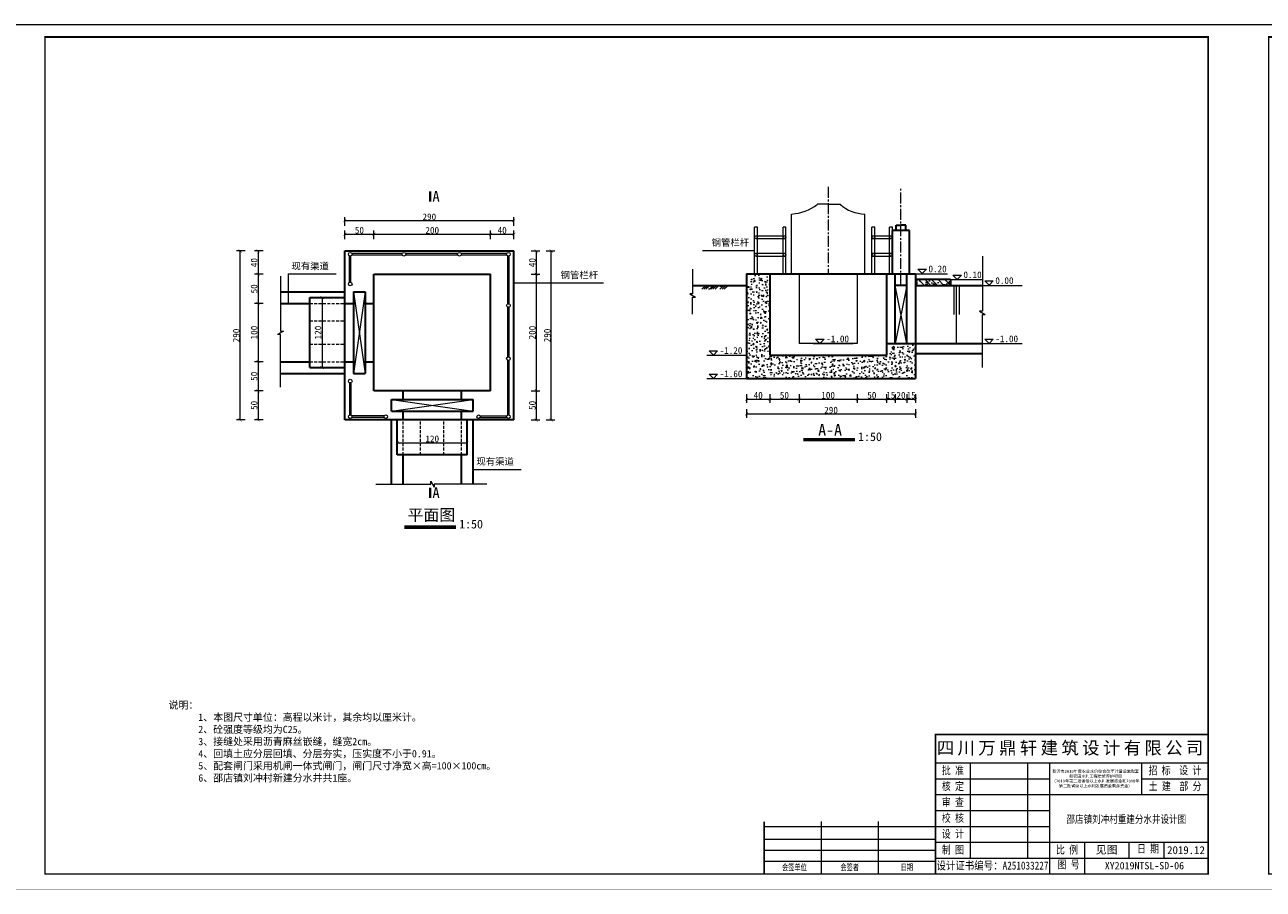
# Model space of a CAD drawing. Extents: x 36231 to 595326, y 3059 to 3871788.
# Tile 97 of 143: x 586271 to 586696, y 3866156 to 3866452. Entities that reach past the tile are written whole.
import ezdxf

# ---------------------------------------------------------------- set-up
doc = ezdxf.new("R2010")
doc.units = 0
doc.header["$PDMODE"] = 32
doc.header["$PDSIZE"] = 0.2
doc.linetypes.add('CENTER2', pattern=[1.125, 0.75, -0.125, 0.125, -0.125])
doc.linetypes.add('HIDDEN', pattern=[0.375, 0.25, -0.125])
doc.layers.get('0').update_dxf_attribs({"linetype": 'CONTINUOUS'})
doc.layers.get('Defpoints').update_dxf_attribs({"linetype": 'CONTINUOUS'})
for name, color, linetype, lineweight in [('0.09标注线', 3, 'CONTINUOUS', 9), ('0.13填充', 8, 'CONTINUOUS', 9), ('0.13文字', 3, 'CONTINUOUS', 13), ('0.15红线', 1, 'CONTINUOUS', 15), ('000粗线', 7, 'CONTINUOUS', 40), ('图框１', 5, 'CONTINUOUS', 60), ('文字', 7, 'CONTINUOUS', 15), ('文字层', 7, 'CONTINUOUS', 15), ('细实线', 3, 'CONTINUOUS', 20), ('细线', 7, 'CONTINUOUS', 15), ('虚线', 251, 'HIDDEN', 15), ('配筋1', 1, 'CONTINUOUS', 50)]:
    doc.layers.add(name, color=color, linetype=linetype, lineweight=lineweight)
doc.styles.add('-仿宋_GB2312', font='仿宋_GB2312_0.ttf')
doc.styles.add('LYJFS', font='times.ttf', dxfattribs={"width": 0.7})
doc.styles.add('图框', font='仿宋_GB2312_0.ttf', dxfattribs={"width": 0.8})
doc.dimstyles.new('zzzz STANDARD', dxfattribs={"dimtxt": 2.3, "dimasz": 1, "dimexe": 1.25, "dimexo": 1.5, "dimgap": 0.2, "dimtad": 1, "dimdec": 0, "dimlfac": 10, "dimzin": 0, "dimdsep": 46, "dimtxsty": '-仿宋_GB2312', "dimblk": 'ARCHTICK', "dimcen": 0.09, "dimadec": 0, "dimazin": 0, "dimtfac": 1, "dimtdec": 0, "dimtix": 1, "dimtmove": 2, "dimatfit": 3, "dimfxl": 1.7, "dimfxlon": 1, "dimtolj": 1, "dimtzin": 0, "dimlwd": 9, "dimlwe": 9, "dimarcsym": 0})

# ---------------------------------------------------------------- blocks, each defined once
blk = doc.blocks.new('_ARCHTICK')
at = {"color": 0, "linetype": 'ByBlock', "const_width": 0.15}
blk.add_lwpolyline([(-0.5, -0.5), (0.5, 0.5)], dxfattribs=at)
blk = doc.blocks.new('*D747')
at = {"layer": '0.09标注线', "color": 0, "lineweight": 9}
for p, q in [((586352.99, 3866374.59), (586350.04, 3866374.59)), ((586351.29, 3866374.59), (586351.29, 3866366.59)), ((586352.99, 3866366.59), (586350.04, 3866366.59))]:
    blk.add_line(p, q, dxfattribs=at)
at = {"layer": 'Defpoints', "color": 0, "lineweight": 13}
for p in [(586381.08, 3866374.59), (586351.29, 3866366.59), (586391.08, 3866366.59)]:
    blk.add_point(p, dxfattribs=at)
at = {"layer": '0.09标注线', "color": 0, "lineweight": 9}
for p, rotation in [((586351.29, 3866374.59), 90), ((586351.29, 3866366.59), 270)]:
    blk.add_blockref('_ARCHTICK', p, dxfattribs=dict(at, rotation=rotation))
at = {"layer": '0.09标注线', "color": 0, "lineweight": 13, "insert": (586349.94, 3866370.59), "char_height": 2.3, "attachment_point": 5, "rotation": 90, "style": '-仿宋_GB2312'}
blk.add_mtext('\\A1;40', dxfattribs=at)
blk = doc.blocks.new('*D748')
at = {"layer": '0.09标注线', "color": 0, "lineweight": 9}
for p, q in [((586352.99, 3866366.59), (586350.04, 3866366.59)), ((586351.29, 3866366.59), (586351.29, 3866356.59)), ((586352.99, 3866356.59), (586350.04, 3866356.59))]:
    blk.add_line(p, q, dxfattribs=at)
at = {"layer": 'Defpoints', "color": 0, "lineweight": 13}
for p in [(586391.08, 3866366.59), (586351.29, 3866356.59), (586391.08, 3866356.59)]:
    blk.add_point(p, dxfattribs=at)
at = {"layer": '0.09标注线', "color": 0, "lineweight": 9}
for p, rotation in [((586351.29, 3866366.59), 90), ((586351.29, 3866356.59), 270)]:
    blk.add_blockref('_ARCHTICK', p, dxfattribs=dict(at, rotation=rotation))
at = {"layer": '0.09标注线', "color": 0, "lineweight": 13, "insert": (586349.94, 3866361.59), "char_height": 2.3, "attachment_point": 5, "rotation": 90, "style": '-仿宋_GB2312'}
blk.add_mtext('\\A1;50', dxfattribs=at)
blk = doc.blocks.new('*D749')
at = {"layer": '0.09标注线', "color": 0, "lineweight": 9}
for p, q in [((586352.99, 3866356.59), (586350.04, 3866356.59)), ((586351.29, 3866356.59), (586351.29, 3866336.59)), ((586352.99, 3866336.59), (586350.04, 3866336.59))]:
    blk.add_line(p, q, dxfattribs=at)
at = {"layer": 'Defpoints', "color": 0, "lineweight": 13}
for p in [(586391.08, 3866356.59), (586351.29, 3866336.59), (586391.08, 3866336.59)]:
    blk.add_point(p, dxfattribs=at)
at = {"layer": '0.09标注线', "color": 0, "lineweight": 9}
for p, rotation in [((586351.29, 3866356.59), 90), ((586351.29, 3866336.59), 270)]:
    blk.add_blockref('_ARCHTICK', p, dxfattribs=dict(at, rotation=rotation))
at = {"layer": '0.09标注线', "color": 0, "lineweight": 13, "insert": (586349.94, 3866346.59), "char_height": 2.3, "attachment_point": 5, "rotation": 90, "style": '-仿宋_GB2312'}
blk.add_mtext('\\A1;100', dxfattribs=at)
blk = doc.blocks.new('*D750')
at = {"layer": '0.09标注线', "color": 0, "lineweight": 9}
for p, q in [((586352.99, 3866336.59), (586350.04, 3866336.59)), ((586351.29, 3866336.59), (586351.29, 3866326.59)), ((586352.99, 3866326.59), (586350.04, 3866326.59))]:
    blk.add_line(p, q, dxfattribs=at)
at = {"layer": 'Defpoints', "color": 0, "lineweight": 13}
for p in [(586391.08, 3866336.59), (586351.29, 3866326.59), (586391.08, 3866326.59)]:
    blk.add_point(p, dxfattribs=at)
at = {"layer": '0.09标注线', "color": 0, "lineweight": 9}
for p, rotation in [((586351.29, 3866336.59), 90), ((586351.29, 3866326.59), 270)]:
    blk.add_blockref('_ARCHTICK', p, dxfattribs=dict(at, rotation=rotation))
at = {"layer": '0.09标注线', "color": 0, "lineweight": 13, "insert": (586349.94, 3866331.59), "char_height": 2.3, "attachment_point": 5, "rotation": 90, "style": '-仿宋_GB2312'}
blk.add_mtext('\\A1;50', dxfattribs=at)
blk = doc.blocks.new('*D751')
at = {"layer": '0.09标注线', "color": 0, "lineweight": 9}
for p, q in [((586352.99, 3866326.59), (586350.04, 3866326.59)), ((586351.29, 3866326.59), (586351.29, 3866316.59)), ((586352.99, 3866316.59), (586350.04, 3866316.59))]:
    blk.add_line(p, q, dxfattribs=at)
at = {"layer": 'Defpoints', "color": 0, "lineweight": 13}
for p in [(586391.08, 3866326.59), (586351.29, 3866316.59), (586381.08, 3866316.59)]:
    blk.add_point(p, dxfattribs=at)
at = {"layer": '0.09标注线', "color": 0, "lineweight": 9}
for p, rotation in [((586351.29, 3866326.59), 90), ((586351.29, 3866316.59), 270)]:
    blk.add_blockref('_ARCHTICK', p, dxfattribs=dict(at, rotation=rotation))
at = {"layer": '0.09标注线', "color": 0, "lineweight": 13, "insert": (586349.94, 3866321.59), "char_height": 2.3, "attachment_point": 5, "rotation": 90, "style": '-仿宋_GB2312'}
blk.add_mtext('\\A1;50', dxfattribs=at)
blk = doc.blocks.new('*D753')
at = {"layer": '0.09标注线', "color": 0, "lineweight": 9}
for p, q in [((586371.54, 3866358.59), (586374.49, 3866358.59)), ((586373.24, 3866358.59), (586373.24, 3866334.59)), ((586371.54, 3866334.59), (586374.49, 3866334.59))]:
    blk.add_line(p, q, dxfattribs=at)
at = {"layer": 'Defpoints', "color": 0, "lineweight": 13}
for p in [(586369.08, 3866358.59), (586369.08, 3866334.59), (586373.24, 3866334.59)]:
    blk.add_point(p, dxfattribs=at)
at = {"layer": '0.09标注线', "color": 0, "lineweight": 9}
for p, rotation in [((586373.24, 3866358.59), 90), ((586373.24, 3866334.59), 270)]:
    blk.add_blockref('_ARCHTICK', p, dxfattribs=dict(at, rotation=rotation))
at = {"layer": '0.09标注线', "color": 0, "lineweight": 13, "insert": (586371.89, 3866346.59), "char_height": 2.3, "attachment_point": 5, "rotation": 90, "style": '-仿宋_GB2312'}
blk.add_mtext('\\A1;120', dxfattribs=at)
blk = doc.blocks.new('*D754')
at = {"layer": '0.09标注线', "color": 0, "lineweight": 9}
for p, q in [((586399.08, 3866307.05), (586399.08, 3866310)), ((586423.08, 3866307.05), (586423.08, 3866310)), ((586399.08, 3866308.75), (586423.08, 3866308.75))]:
    blk.add_line(p, q, dxfattribs=at)
at = {"layer": 'Defpoints', "color": 0, "lineweight": 13}
for p in [(586423.08, 3866308.75), (586399.08, 3866304.59), (586423.08, 3866304.59)]:
    blk.add_point(p, dxfattribs=at)
at = {"layer": '0.09标注线', "color": 0, "lineweight": 9, "rotation": 180}
blk.add_blockref('_ARCHTICK', (586399.08, 3866308.75), dxfattribs=at)
at = {"layer": '0.09标注线', "color": 0, "lineweight": 9}
blk.add_blockref('_ARCHTICK', (586423.08, 3866308.75), dxfattribs=at)
at = {"layer": '0.09标注线', "color": 0, "lineweight": 13, "insert": (586411.08, 3866310.1), "char_height": 2.3, "attachment_point": 5, "style": '-仿宋_GB2312'}
blk.add_mtext('\\A1;120', dxfattribs=at)
blk = doc.blocks.new('*D758')
at = {"layer": '0.09标注线', "color": 0, "lineweight": 9}
for p, q in [((586381.08, 3866383.25), (586381.08, 3866386.2)), ((586439.08, 3866383.25), (586439.08, 3866386.2)), ((586439.08, 3866384.95), (586381.08, 3866384.95))]:
    blk.add_line(p, q, dxfattribs=at)
at = {"layer": 'Defpoints', "color": 0, "lineweight": 13}
for p in [(586381.08, 3866384.95), (586381.08, 3866374.59), (586439.08, 3866374.59)]:
    blk.add_point(p, dxfattribs=at)
at = {"layer": '0.09标注线', "color": 0, "lineweight": 9, "rotation": 180}
blk.add_blockref('_ARCHTICK', (586381.08, 3866384.95), dxfattribs=at)
at = {"layer": '0.09标注线', "color": 0, "lineweight": 9}
blk.add_blockref('_ARCHTICK', (586439.08, 3866384.95), dxfattribs=at)
at = {"layer": '0.09标注线', "color": 0, "lineweight": 13, "insert": (586410.08, 3866386.3), "char_height": 2.3, "attachment_point": 5, "style": '-仿宋_GB2312'}
blk.add_mtext('\\A1;290', dxfattribs=at)
blk = doc.blocks.new('*D766')
at = {"layer": '0.09标注线', "color": 0, "lineweight": 9}
for p, q in [((586518.96, 3866320.32), (586518.96, 3866317.37)), ((586576.96, 3866318.62), (586518.96, 3866318.62)), ((586576.96, 3866320.32), (586576.96, 3866317.37))]:
    blk.add_line(p, q, dxfattribs=at)
at = {"layer": 'Defpoints', "color": 0, "lineweight": 13}
for p in [(586518.96, 3866330.79), (586576.96, 3866330.79), (586518.96, 3866318.62)]:
    blk.add_point(p, dxfattribs=at)
at = {"layer": '0.09标注线', "color": 0, "lineweight": 9, "rotation": 180}
blk.add_blockref('_ARCHTICK', (586518.96, 3866318.62), dxfattribs=at)
at = {"layer": '0.09标注线', "color": 0, "lineweight": 9}
blk.add_blockref('_ARCHTICK', (586576.96, 3866318.62), dxfattribs=at)
at = {"layer": '0.09标注线', "color": 0, "lineweight": 13, "insert": (586547.96, 3866319.97), "char_height": 2.3, "attachment_point": 5, "style": '-仿宋_GB2312'}
blk.add_mtext('\\A1;290', dxfattribs=at)
blk = doc.blocks.new('eesz')
at = {"layer": '图框１', "color": 7, "const_width": 0.467}
blk.add_lwpolyline([(25244.5, -497.6), (25244.5, -1980.6), (27344.5, -1980.6), (27344.5, -497.6)], close=True, dxfattribs=at)
blk.add_lwpolyline([(25244.5, -497.6), (25244.5, -1980.6), (27344.5, -1980.6), (27344.5, -497.6)], close=True, dxfattribs=at)
at = {"layer": '图框１', "color": 5, "const_width": 0.467}
blk.add_lwpolyline([(25244.5, -497.6), (25244.5, -1980.6), (27344.5, -1980.6), (27344.5, -497.6)], close=True, dxfattribs=at)
at = {"layer": '图框１', "color": 7}
blk.add_lwpolyline([(25322.3, -518.3, 3.11, 3.11, 0), (27318.5, -518.3, 2.59, 2.59, 0), (27318.5, -1954.6, 2.59, 2.59, 0), (25322.3, -1954.6, 2.59, 2.59, 0)], format="xyseb", close=True, dxfattribs=at)
blk.add_lwpolyline([(25322.3, -518.3, 3.11, 3.11, 0), (27318.5, -518.3, 2.59, 2.59, 0), (27318.5, -1954.6, 2.59, 2.59, 0), (25322.3, -1954.6, 2.59, 2.59, 0)], format="xyseb", close=True, dxfattribs=at)
at = {"layer": '图框１', "color": 5}
blk.add_lwpolyline([(25322.3, -518.3, 3.11, 3.11, 0), (27318.5, -518.3, 2.59, 2.59, 0), (27318.5, -1954.6, 2.59, 2.59, 0), (25322.3, -1954.6, 2.59, 2.59, 0)], format="xyseb", close=True, dxfattribs=at)
at = {"layer": '细线', "color": 7}
for p, q in [((26850.3, -1715.1), (27318.5, -1715.1)), ((26850.3, -1764.1), (27318.5, -1764.1)), ((26910.2, -1764.1), (26910.2, -1927.4)), ((27008.2, -1764.1), (27008.2, -1927.4)), ((27046.3, -1764.1), (27046.3, -1954.6)), ((27204.2, -1764.1), (27204.2, -1818.5)), ((26850.3, -1791.3), (27046.3, -1791.3)), ((27204.2, -1791.3), (27318.5, -1791.3)), ((26850.3, -1818.5), (27318.5, -1818.5)), ((26850.3, -1845.7), (27046.3, -1845.7)), ((26654.3, -1864.8), (26654.3, -1954.6)), ((26752.3, -1864.8), (26752.3, -1954.6)), ((26556.3, -1873), (26850.3, -1873)), ((26850.3, -1873), (27046.3, -1873)), ((26556.3, -1894.7), (26850.3, -1894.7)), ((26850.3, -1900.2), (27318.5, -1900.2)), ((27106.2, -1900.2), (27106.2, -1954.6)), ((27182.4, -1900.2), (27182.4, -1927.4)), ((27242.3, -1900.2), (27242.3, -1927.4)), ((26556.3, -1913.8), (26850.3, -1913.8)), ((26556.3, -1932.9), (26850.3, -1932.9)), ((26850.3, -1927.4), (27318.5, -1927.4))]:
    blk.add_line(p, q, dxfattribs=at)
at = {"layer": '细线', "color": 7, "const_width": 2.72}
for points in [[(27318.5, -1715.1), (26850.3, -1715.1), (26850.3, -1954.6)], [(26556.3, -1864.8), (26556.3, -1954.6)]]:
    blk.add_lwpolyline(points, dxfattribs=at)
at = {"layer": '文字', "color": 7, "line_spacing_factor": 0.5, "style": '-仿宋_GB2312'}
for s, insert, char_height, width, attachment_point in [('{\\fSimSun|b0|i0|c134|p2;\\T1.2;\\C256;四川万鼎轩建筑设计有限公司}', (27084.4, -1739.6), 21.778, 468.222, 5), ('{\\W0.8;批 准}', (26880.3, -1777.7), 13.611, 59.889, 5), ('{\\W0.8;招 标  设 计}', (27261.3, -1777.7), 13.611, 114.153, 5), ('{\\W0.8;核 定}', (26880.3, -1804.9), 13.611, 59.889, 5), ('{\\W0.8;土 建  部 分}', (27261.7, -1804.9), 13.611, 114.902, 5), ('{\\W0.8;审 查}', (26880.3, -1832.1), 13.611, 59.889, 5), ('{\\W0.8;校 核}', (26880.3, -1859.4), 13.611, 59.889, 5), ('{\\W0.8;设 计}', (26880.3, -1886.6), 13.611, 59.889, 5), ('{\\W0.8;制 图}', (26880.3, -1913.8), 13.611, 59.889, 5), ('{\\W0.8;比 例}', (27076.3, -1913.8), 13.611, 59.889, 5), ('见图', (27144.3, -1913.8), 13.61, 76.222, 5), ('{\\W0.8;日 期}', (27196.2, -1904.4), 13.611, 54.508, 1), ('2019.12', (27280.4, -1913.8), 13.61, 76.222, 5), ('{\\W0.85;设计证书编号：A251033227}', (26948.3, -1941), 13.611, 196, 5), ('{\\W0.8;图 号}', (27060.1, -1931.7), 13.611, 54.508, 1), ('{\\W0.7; 会签单位}', (26605.3, -1943.7), 10.889, 98, 5), ('{\\W0.7;会签者}', (26703.3, -1943.7), 10.889, 98, 5), ('{\\W0.7;日期}', (26801.3, -1943.7), 10.89, 98, 5)]:
    blk.add_mtext(s, dxfattribs=dict(at, insert=insert, char_height=char_height, width=width, attachment_point=attachment_point))
at = {"layer": '文字', "color": 7, "insert": (27125.3, -1791.3), "char_height": 5, "width": 157.889, "attachment_point": 5, "style": '-仿宋_GB2312'}
blk.add_mtext('新沂市2019年度农业水价综合改革计量设施配套\\P和农田水利工程维修养护项目\\P（2019年第二批省级以上水利发展资金和2018年\\P第二批省级以上水利发展资金剩余资金）', dxfattribs=at)
blk = doc.blocks.new('*D1985')
at = {"layer": '0.09标注线', "color": 0, "lineweight": 9}
for p, q in [((586445.07, 3866374.59), (586448.02, 3866374.59)), ((586446.77, 3866374.59), (586446.77, 3866366.59)), ((586445.07, 3866366.59), (586448.02, 3866366.59))]:
    blk.add_line(p, q, dxfattribs=at)
at = {"layer": 'Defpoints', "color": 0, "lineweight": 13}
for p in [(586439.08, 3866374.59), (586431.08, 3866366.59), (586446.77, 3866366.59)]:
    blk.add_point(p, dxfattribs=at)
at = {"layer": '0.09标注线', "color": 0, "lineweight": 9}
for p, rotation in [((586446.77, 3866374.59), 90), ((586446.77, 3866366.59), 270)]:
    blk.add_blockref('_ARCHTICK', p, dxfattribs=dict(at, rotation=rotation))
at = {"layer": '0.09标注线', "color": 0, "lineweight": 13, "insert": (586445.42, 3866370.59), "char_height": 2.3, "attachment_point": 5, "rotation": 90, "style": '-仿宋_GB2312'}
blk.add_mtext('\\A1;40', dxfattribs=at)
blk = doc.blocks.new('*D1986')
at = {"layer": '0.09标注线', "color": 0, "lineweight": 9}
for p, q in [((586445.07, 3866366.59), (586448.02, 3866366.59)), ((586446.77, 3866366.59), (586446.77, 3866326.59)), ((586445.07, 3866326.59), (586448.02, 3866326.59))]:
    blk.add_line(p, q, dxfattribs=at)
at = {"layer": 'Defpoints', "color": 0, "lineweight": 13}
for p in [(586431.08, 3866366.59), (586431.08, 3866326.59), (586446.77, 3866326.59)]:
    blk.add_point(p, dxfattribs=at)
at = {"layer": '0.09标注线', "color": 0, "lineweight": 9}
for p, rotation in [((586446.77, 3866366.59), 90), ((586446.77, 3866326.59), 270)]:
    blk.add_blockref('_ARCHTICK', p, dxfattribs=dict(at, rotation=rotation))
at = {"layer": '0.09标注线', "color": 0, "lineweight": 13, "insert": (586445.42, 3866346.59), "char_height": 2.3, "attachment_point": 5, "rotation": 90, "style": '-仿宋_GB2312'}
blk.add_mtext('\\A1;200', dxfattribs=at)
blk = doc.blocks.new('*D1987')
at = {"layer": '0.09标注线', "color": 0, "lineweight": 9}
for p, q in [((586445.07, 3866326.59), (586448.02, 3866326.59)), ((586446.77, 3866326.59), (586446.77, 3866316.59)), ((586445.07, 3866316.59), (586448.02, 3866316.59))]:
    blk.add_line(p, q, dxfattribs=at)
at = {"layer": 'Defpoints', "color": 0, "lineweight": 13}
for p in [(586431.08, 3866326.59), (586439.08, 3866316.59), (586446.77, 3866316.59)]:
    blk.add_point(p, dxfattribs=at)
at = {"layer": '0.09标注线', "color": 0, "lineweight": 9}
for p, rotation in [((586446.77, 3866326.59), 90), ((586446.77, 3866316.59), 270)]:
    blk.add_blockref('_ARCHTICK', p, dxfattribs=dict(at, rotation=rotation))
at = {"layer": '0.09标注线', "color": 0, "lineweight": 13, "insert": (586445.42, 3866321.59), "char_height": 2.3, "attachment_point": 5, "rotation": 90, "style": '-仿宋_GB2312'}
blk.add_mtext('\\A1;50', dxfattribs=at)

msp = doc.modelspace()

# ---------------------------------------------------------------- hatches: boundary and pattern name
at = {"layer": '0.09标注线', "lineweight": 13}
h = msp.add_hatch(dxfattribs=at)
h.set_pattern_fill('AR-CONC', color=256, scale=0.02, style=0)
h.set_pattern_definition([(50, (586516.9642, 3866330.7892), (3.64369, -0.31878), [0.381, -4.191]), (355, (586516.964, 3866330.7892), (-0.70486, 3.82113), [0.3048, -3.3528]), (100.451, (586517.2678, 3866330.7626), (2.93885, 3.50233), [0.3238, -3.5618]), (46.184, (586516.964, 3866331.805), (5.42158, -0.84085), [0.5715, -6.2865]), (96.636, (586517.416, 3866331.735), (4.7481, 4.9485), [0.4857, -5.3427]), (351.184, (586516.964, 3866331.805), (4.7481, 4.9485), [0.4572, -5.0292]), (21, (586517.4722, 3866331.5512), (3.0323, -2.04531), [0.381, -4.191]), (326, (586517.472, 3866331.5512), (1.23604, 3.68376), [0.3048, -3.3528]), (71.4514, (586517.725, 3866331.3808), (4.26833, 1.63846), [0.3238, -3.5618]), (37.5, (586516.9642, 3866330.7892), (0.061772, 1.6911), [0, -3.31216, 0, -3.4036, 0, -3.3655]), (7.5, (586516.9642, 3866330.7892), (1.336393, 2.00361), [0, -1.94056, 0, -3.23596, 0, -1.2827]), (327.5, (586515.8313, 3866330.7892), (2.711812, -0.114575), [0, -1.27, 0, -3.9624, 0, -5.2578]), (317.5, (586515.3233, 3866330.7892), (2.96258, 0.50853), [0, -1.651, 0, -2.63144, 0, -3.7338])])
h.paths.add_polyline_path([(586576.96, 3866330.79), (586576.96, 3866342.79), (586566.96, 3866342.79), (586566.96, 3866338.79), (586526.96, 3866338.79), (586526.96, 3866366.79), (586518.96, 3866366.79), (586518.96, 3866330.79)])
h = msp.add_hatch(dxfattribs=at)
h.set_pattern_fill('AR-CONC', color=256, scale=0.02, style=0)
h.set_pattern_definition([(130, (586588.9642, 3866362.7892), (-3.6437, -0.3188), [0.381, -4.191]), (185, (586588.964, 3866362.7892), (0.7049, 3.8211), [0.3048, -3.3528]), (79.55, (586588.6605, 3866362.7626), (-2.9389, 3.5023), [0.3238, -3.5618]), (133.816, (586588.964, 3866363.805), (-5.4216, -0.8408), [0.5715, -6.2865]), (83.364, (586588.5124, 3866363.735), (-4.748, 4.9485), [0.4857, -5.3427]), (188.816, (586588.964, 3866363.805), (-4.748, 4.9485), [0.4572, -5.0292]), (159, (586588.4562, 3866363.5512), (-3.0323, -2.0453), [0.381, -4.191]), (214, (586588.456, 3866363.5512), (-1.236, 3.6838), [0.3048, -3.3528]), (108.55, (586588.2035, 3866363.3808), (-4.2683, 1.6385), [0.3238, -3.5618]), (142.5, (586588.9642, 3866362.7892), (-0.06177, 1.6911), [0, -3.31216, 0, -3.4036, 0, -3.3655]), (172.5, (586588.9642, 3866362.7892), (-1.3364, 2.0036), [0, -1.94056, 0, -3.23596, 0, -1.2827]), (212.5, (586590.097, 3866362.7892), (-2.71181, -0.11457), [0, -1.27, 0, -3.9624, 0, -5.2578]), (222.5, (586590.605, 3866362.7892), (-2.9626, 0.50853), [0, -1.651, 0, -2.63144, 0, -3.7338])])
h.paths.add_polyline_path([(586576.96, 3866364.79), (586588.96, 3866364.79), (586588.96, 3866362.79), (586576.96, 3866362.79)])
h = msp.add_hatch(dxfattribs=at)
h.set_pattern_fill('ANSI31', color=256, scale=0.5, style=0)
h.set_pattern_definition([(135, (586588.9642, 3866362.7892), (1.12253, 1.12253), [])])
h.paths.add_polyline_path([(586576.96, 3866364.79), (586588.96, 3866364.79), (586588.96, 3866362.79), (586576.96, 3866362.79)])
at = {"layer": '0.13填充', "lineweight": 13}
h = msp.add_hatch(color=7, dxfattribs=at)
edge = h.paths.add_edge_path()
edge.add_ellipse((586507.07, 3866362.93), major_axis=(0, -0.733), ratio=0.964264, start_angle=280.8773, end_angle=439.1227)
edge.add_line((586507.76, 3866362.79), (586506.37, 3866362.79))
h = msp.add_hatch(color=7, dxfattribs=at)
edge = h.paths.add_edge_path()
edge.add_ellipse((586510.18, 3866362.93), major_axis=(0, -0.733), ratio=0.964264, start_angle=280.8773, end_angle=439.1227)
edge.add_line((586510.87, 3866362.79), (586509.48, 3866362.79))

# ---------------------------------------------------------------- linework, layer by layer
at = {"layer": '0.09标注线', "lineweight": 13}
for p, q in [((586546.96, 3866390.6), (586543.23, 3866390.6)), ((586546.96, 3866390.6), (586551.17, 3866390.6)), ((586534.4, 3866366.79), (586534.4, 3866387.27)), ((586559.53, 3866366.79), (586559.53, 3866387.27)), ((586361.59, 3866366.71), (586361.59, 3866356.59)), ((586536.96, 3866366.79), (586536.96, 3866342.79)), ((586556.96, 3866366.79), (586556.96, 3866342.79)), ((586388.08, 3866360.59), (586384.08, 3866332.59)), ((586384.08, 3866360.59), (586388.08, 3866332.59)), ((586573.96, 3866362.79), (586569.96, 3866342.79)), ((586573.96, 3866342.79), (586569.96, 3866362.79)), ((586556.96, 3866342.79), (586536.96, 3866342.79)), ((586397.08, 3866323.59), (586425.08, 3866319.59)), ((586397.08, 3866319.59), (586425.08, 3866323.59))]:
    msp.add_line(p, q, dxfattribs=at)
at = {"layer": '0.09标注线'}
for p, q in [((586503.86, 3866374.79), (586521.66, 3866374.79)), ((586599.91, 3866372.77), (586599.91, 3866353.89)), ((586359.02, 3866365.94), (586359.02, 3866347.07)), ((586361.59, 3866366.71), (586378.11, 3866366.71)), ((586500.46, 3866368.3), (586500.46, 3866359.92)), ((586576.96, 3866366.79), (586587.91, 3866366.79)), ((586577.77, 3866368.29), (586579.24, 3866366.82)), ((586577.77, 3866368.29), (586580.71, 3866368.29)), ((586579.24, 3866366.82), (586580.71, 3866368.29)), ((586588.96, 3866364.79), (586599.91, 3866364.79)), ((586589.77, 3866366.29), (586591.24, 3866364.82)), ((586589.77, 3866366.29), (586592.71, 3866366.29)), ((586591.24, 3866364.82), (586592.71, 3866366.29)), ((586439.08, 3866363.63), (586469.82, 3866363.63)), ((586599.91, 3866362.79), (586613.58, 3866362.79)), ((586600.71, 3866364.29), (586602.18, 3866362.82)), ((586600.71, 3866364.29), (586603.65, 3866364.29)), ((586602.18, 3866362.82), (586603.65, 3866364.29)), ((586500.46, 3866359.92), (586499.46, 3866359.92)), ((586499.46, 3866359.92), (586501.46, 3866358.77)), ((586500.46, 3866352.91), (586500.46, 3866358.77)), ((586500.46, 3866358.77), (586501.46, 3866358.77)), ((586599.91, 3866353.89), (586598.91, 3866353.89)), ((586598.91, 3866353.89), (586600.91, 3866352.74)), ((586599.91, 3866334.63), (586599.91, 3866352.74)), ((586599.91, 3866352.74), (586600.91, 3866352.74)), ((586360.02, 3866347.07), (586358.02, 3866345.92)), ((586359.02, 3866345.92), (586358.02, 3866345.92)), ((586359.02, 3866347.07), (586360.02, 3866347.07)), ((586359.02, 3866327.81), (586359.02, 3866345.92)), ((586542.67, 3866344.29), (586544.14, 3866342.82)), ((586542.67, 3866344.29), (586545.61, 3866344.29)), ((586544.14, 3866342.82), (586545.61, 3866344.29)), ((586600.71, 3866344.29), (586602.18, 3866342.82)), ((586600.71, 3866344.29), (586603.65, 3866344.29)), ((586602.18, 3866342.82), (586603.65, 3866344.29)), ((586506.1, 3866340.29), (586507.56, 3866338.82)), ((586506.1, 3866340.29), (586509.03, 3866340.29)), ((586507.56, 3866338.82), (586509.03, 3866340.29)), ((586541.87, 3866342.79), (586555.54, 3866342.79)), ((586599.91, 3866342.79), (586613.58, 3866342.79)), ((586505.29, 3866338.79), (586518.96, 3866338.79)), ((586505.29, 3866330.79), (586518.96, 3866330.79)), ((586506.1, 3866332.29), (586507.56, 3866330.82)), ((586506.1, 3866332.29), (586509.03, 3866332.29)), ((586507.56, 3866330.82), (586509.03, 3866332.29)), ((586425.08, 3866299.64), (586441.6, 3866299.64)), ((586391.73, 3866294.53), (586410.6, 3866294.53)), ((586410.6, 3866294.53), (586410.6, 3866295.53)), ((586410.6, 3866295.53), (586411.75, 3866293.53)), ((586429.86, 3866294.53), (586411.75, 3866294.53)), ((586411.75, 3866294.53), (586411.75, 3866293.53))]:
    msp.add_line(p, q, dxfattribs=at)
at = {"layer": '0.09标注线', "lineweight": 13}
for centre, radius, start, end in [((586533.37, 3866403.41), 16.17, 273.6568, 307.5803), ((586559.79, 3866400.11), 12.84, 227.8136, 268.798)]:
    msp.add_arc(centre, radius, start, end, dxfattribs=at)
at = {"layer": '0.13填充', "color": 7, "lineweight": 40, "ltscale": 0.005}
for p, q in [((586538.5, 3866310.04), (586556.08, 3866310.04)), ((586401.57, 3866280.04), (586419.15, 3866280.04))]:
    msp.add_line(p, q, dxfattribs=at)
at = {"layer": '0.13填充', "color": 7, "ltscale": 0.005}
for p, q in [((586538.5, 3866309.49), (586556.11, 3866309.49)), ((586401.57, 3866279.5), (586419.18, 3866279.5))]:
    msp.add_line(p, q, dxfattribs=at)
at = {"layer": '0.13文字', "lineweight": 13}
msp.add_line((590756.67, 3866452.18), (583564.28, 3866452.18), dxfattribs=at)
at = {"layer": '0.13文字', "linetype": 'Continuous', "lineweight": 13}
for p, q in [((586400.78, 3866373.71), (586383.48, 3866373.71)), ((586400.78, 3866373.2), (586383.48, 3866373.2)), ((586419.83, 3866373.71), (586401.91, 3866373.71)), ((586419.83, 3866373.2), (586401.91, 3866373.2)), ((586436.68, 3866373.71), (586420.96, 3866373.71)), ((586436.68, 3866373.2), (586420.96, 3866373.2)), ((586382.66, 3866363.82), (586382.66, 3866372.89)), ((586383.18, 3866363.85), (586383.18, 3866372.89)), ((586436.98, 3866356.44), (586436.98, 3866372.89)), ((586437.5, 3866356.44), (586437.5, 3866372.89)), ((586436.98, 3866338.2), (586436.98, 3866355.31)), ((586437.5, 3866338.2), (586437.5, 3866355.31)), ((586436.98, 3866318.29), (586436.98, 3866337.07)), ((586437.5, 3866318.29), (586437.5, 3866337.07)), ((586382.66, 3866329.36), (586382.66, 3866318.29)), ((586383.18, 3866329.33), (586383.18, 3866318.29)), ((586394.56, 3866317.98), (586383.48, 3866317.98)), ((586427.6, 3866317.98), (586436.68, 3866317.98)), ((586394.53, 3866317.47), (586383.48, 3866317.47)), ((586427.63, 3866317.47), (586436.68, 3866317.47))]:
    msp.add_line(p, q, dxfattribs=at)
for centre in [(586382.92, 3866373.46), (586401.34, 3866373.46), (586420.4, 3866373.46), (586437.24, 3866373.46), (586382.92, 3866363.25), (586437.24, 3866355.88), (586437.24, 3866337.64), (586382.92, 3866329.93), (586382.92, 3866317.72), (586395.13, 3866317.72), (586427.03, 3866317.72), (586437.24, 3866317.72)]:
    msp.add_circle(centre, 0.62, dxfattribs=at)
at = {"layer": '0.15红线'}
for p, q in [((586521.66, 3866366.79), (586521.66, 3866382.79)), ((586522.66, 3866382.79), (586521.66, 3866382.79)), ((586522.66, 3866366.79), (586522.66, 3866382.79)), ((586531.48, 3866366.79), (586531.48, 3866382.79)), ((586532.48, 3866382.79), (586531.48, 3866382.79)), ((586532.48, 3866366.79), (586532.48, 3866382.79)), ((586562.01, 3866366.79), (586562.01, 3866382.79)), ((586563.01, 3866382.79), (586562.01, 3866382.79)), ((586563.01, 3866366.79), (586563.01, 3866382.79)), ((586568, 3866366.79), (586568, 3866382.79)), ((586569, 3866382.79), (586568, 3866382.79)), ((586569, 3866366.79), (586569, 3866382.79)), ((586522.16, 3866379.83), (586532.48, 3866379.83)), ((586522.16, 3866378.83), (586532.48, 3866378.83)), ((586562.01, 3866379.83), (586568.5, 3866379.83)), ((586562.01, 3866378.83), (586568.5, 3866378.83)), ((586522.16, 3866373.81), (586532.48, 3866373.81)), ((586562.01, 3866373.81), (586568.5, 3866373.81)), ((586522.16, 3866372.81), (586532.48, 3866372.81)), ((586562.01, 3866372.81), (586568.5, 3866372.81))]:
    msp.add_line(p, q, dxfattribs=at)
for centre in [(586522.16, 3866379.33), (586531.98, 3866379.33), (586562.51, 3866379.33), (586568.5, 3866379.33), (586522.16, 3866373.31), (586531.98, 3866373.31), (586562.51, 3866373.31), (586568.5, 3866373.31)]:
    msp.add_circle(centre, 0.5, dxfattribs=at)
at = {"layer": '000粗线', "lineweight": 30}
for p, q in [((586574.92, 3866381.66), (586569, 3866381.66)), ((586569, 3866366.79), (586569, 3866381.66)), ((586570.26, 3866381.66), (586570.26, 3866383.42)), ((586570.26, 3866383.42), (586571.96, 3866383.42)), ((586573.67, 3866383.42), (586571.96, 3866383.42)), ((586573.67, 3866381.66), (586573.67, 3866383.42)), ((586574.92, 3866366.79), (586574.92, 3866381.66)), ((586381.08, 3866374.59), (586439.08, 3866374.59)), ((586381.08, 3866316.59), (586381.08, 3866374.59)), ((586439.08, 3866316.59), (586439.08, 3866374.59)), ((586391.08, 3866366.59), (586431.08, 3866366.59)), ((586391.08, 3866326.59), (586391.08, 3866366.59)), ((586431.08, 3866326.59), (586431.08, 3866366.59)), ((586518.96, 3866366.79), (586576.96, 3866366.79)), ((586518.96, 3866366.79), (586518.96, 3866330.79)), ((586526.96, 3866366.79), (586526.96, 3866338.79)), ((586566.96, 3866366.79), (586566.96, 3866338.79)), ((586569.96, 3866342.79), (586569.96, 3866366.79)), ((586573.96, 3866342.79), (586573.96, 3866366.79)), ((586576.96, 3866366.79), (586576.96, 3866330.79)), ((586588.96, 3866364.79), (586576.96, 3866364.79)), ((586588.96, 3866364.79), (586588.96, 3866362.79)), ((586359.02, 3866360.59), (586381.08, 3866360.59)), ((586384.08, 3866360.59), (586388.08, 3866360.59)), ((586384.08, 3866360.59), (586384.08, 3866332.59)), ((586388.08, 3866360.59), (586388.08, 3866332.59)), ((586500.46, 3866362.79), (586518.96, 3866362.79)), ((586573.96, 3866362.79), (586569.96, 3866362.79)), ((586576.96, 3866362.79), (586599.91, 3866362.79)), ((586359.02, 3866356.59), (586369.08, 3866356.59)), ((586369.08, 3866334.59), (586369.08, 3866358.59)), ((586369.08, 3866358.59), (586381.08, 3866358.59)), ((586381.08, 3866356.59), (586384.08, 3866356.59)), ((586388.08, 3866356.59), (586391.08, 3866356.59)), ((586566.96, 3866342.79), (586599.91, 3866342.79)), ((586599.91, 3866339.24), (586576.96, 3866339.24)), ((586359.02, 3866336.59), (586369.08, 3866336.59)), ((586381.08, 3866336.59), (586384.08, 3866336.59)), ((586388.08, 3866336.59), (586391.08, 3866336.59)), ((586526.96, 3866338.79), (586566.96, 3866338.79)), ((586359.02, 3866332.59), (586381.08, 3866332.59)), ((586369.08, 3866334.59), (586381.08, 3866334.59)), ((586384.08, 3866332.59), (586388.08, 3866332.59)), ((586518.96, 3866330.79), (586576.96, 3866330.79)), ((586431.08, 3866326.59), (586391.08, 3866326.59)), ((586401.08, 3866323.59), (586401.08, 3866326.59)), ((586421.08, 3866323.59), (586421.08, 3866326.59)), ((586397.08, 3866319.59), (586397.08, 3866323.59)), ((586397.08, 3866323.59), (586425.08, 3866323.59)), ((586425.08, 3866319.59), (586425.08, 3866323.59)), ((586397.08, 3866319.59), (586425.08, 3866319.59)), ((586401.08, 3866316.59), (586401.08, 3866319.59)), ((586421.08, 3866316.59), (586421.08, 3866319.59)), ((586439.08, 3866316.59), (586381.08, 3866316.59)), ((586397.08, 3866294.53), (586397.08, 3866316.59)), ((586399.08, 3866304.59), (586399.08, 3866316.59)), ((586423.08, 3866304.59), (586423.08, 3866316.59)), ((586425.08, 3866294.53), (586425.08, 3866316.59)), ((586423.08, 3866304.59), (586399.08, 3866304.59)), ((586401.08, 3866294.53), (586401.08, 3866304.59)), ((586421.08, 3866294.53), (586421.08, 3866304.59))]:
    msp.add_line(p, q, dxfattribs=at)
at = {"layer": '细实线', "color": 6, "linetype": 'CENTER2', "lineweight": 13, "ltscale": 5}
for p, q in [((586546.96, 3866396.61), (586546.96, 3866366.79)), ((586571.96, 3866362.79), (586571.96, 3866396.4))]:
    msp.add_line(p, q, dxfattribs=at)
at = {"layer": '细实线', "color": 7, "lineweight": 13, "ltscale": 5}
for p, q in [((586504.95, 3866362.79), (586503.61, 3866361.45)), ((586505.66, 3866362.79), (586504.32, 3866361.45)), ((586506.37, 3866362.79), (586505.02, 3866361.45)), ((586508.06, 3866362.79), (586506.72, 3866361.45)), ((586508.77, 3866362.79), (586507.43, 3866361.45)), ((586509.48, 3866362.79), (586508.13, 3866361.45)), ((586511.17, 3866362.79), (586509.83, 3866361.45)), ((586511.88, 3866362.79), (586510.54, 3866361.45)), ((586512.59, 3866362.79), (586511.24, 3866361.45))]:
    msp.add_line(p, q, dxfattribs=at)
at = {"layer": '细实线', "color": 7, "lineweight": 13, "ltscale": 5, "start_tangent": (-0.999064, 0.043251), "end_tangent": (-0.999506, -0.031436)}
msp.add_spline([(586507.04, 3866362.2), (586506.73, 3866362.08), (586506.66, 3866361.95), (586506.62, 3866361.78), (586506.49, 3866361.62), (586506.29, 3866361.52), (586505.87, 3866361.45)], degree=3, dxfattribs=at)
at = {"layer": '细线', "color": 7, "lineweight": 9}
for p, q in [((586590.05, 3866362.79), (586590.05, 3866352.79)), ((586590.92, 3866362.79), (586590.92, 3866342.79)), ((586591.95, 3866362.79), (586591.95, 3866352.79))]:
    msp.add_line(p, q, dxfattribs=at)
at = {"layer": '虚线', "color": 7, "ltscale": 4}
for p, q in [((586369.08, 3866356.59), (586381.08, 3866356.59)), ((586369.08, 3866350.59), (586381.08, 3866350.59)), ((586369.08, 3866342.59), (586381.08, 3866342.59)), ((586369.08, 3866336.59), (586381.08, 3866336.59)), ((586401.08, 3866304.59), (586401.08, 3866316.59)), ((586407.08, 3866304.59), (586407.08, 3866316.59)), ((586415.08, 3866304.59), (586415.08, 3866316.59)), ((586421.08, 3866304.59), (586421.08, 3866316.59))]:
    msp.add_line(p, q, dxfattribs=at)
at = {"layer": '配筋1', "color": 7, "lineweight": 40}
for p, q in [((586410.31, 3866395.05), (586410.31, 3866391.55)), ((586410.31, 3866293.33), (586410.31, 3866289.83))]:
    msp.add_line(p, q, dxfattribs=at)

# ---------------------------------------------------------------- block references
at = {"layer": '文字层', "xscale": 0.1999999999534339, "yscale": 0.2000000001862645, "zscale": 0.2}
for p in [(581213.71, 3866551.7), (581633.71, 3866551.7)]:
    msp.add_blockref('eesz', p, dxfattribs=at)

# ---------------------------------------------------------------- texts
at = {"color": 7, "style": '图框', "width": 0.8}
msp.add_text('   邵店镇刘冲村重建分水井设计图', height=2.6211, dxfattribs=at).set_placement((586624.48, 3866178.25))
at = {"layer": '0.09标注线', "char_height": 2.3, "attachment_point": 3, "style": '-仿宋_GB2312'}
for s, insert in [('钢管栏杆', (586519.84, 3866378.63)), ('现有渠道', (586375.62, 3866370.56)), ('钢管栏杆', (586468.01, 3866367.47)), ('现有渠道', (586439.1, 3866303.48))]:
    msp.add_mtext(s, dxfattribs=dict(at, insert=insert))
at = {"layer": '0.09标注线', "char_height": 2.296, "width": 15.6808, "attachment_point": 1, "style": '-仿宋_GB2312'}
for s, insert in [('0.20', (586581.4, 3866369.58, -49.6)), ('0.10', (586593.4, 3866367.58, -49.6)), ('0.00', (586604.34, 3866365.58, -49.6)), ('-1.00', (586546.31, 3866345.58, -49.6)), ('-1.00', (586604.34, 3866345.58, -49.6)), ('-1.20', (586509.73, 3866341.58, -49.6)), ('-1.60', (586509.73, 3866333.58, -49.6))]:
    msp.add_mtext(s, dxfattribs=dict(at, insert=insert))
at = {"layer": '0.13文字', "color": 0, "linetype": 'Continuous', "lineweight": 13, "insert": (586641.91, 3866164.88), "char_height": 2.5, "width": 66.6611, "attachment_point": 1, "style": 'LYJFS'}
msp.add_mtext('{\\fFangSong_GB2312|b0|i0|c134|p49;\\W1;XY2019NTSL-SD-06}', dxfattribs=at)
at = {"layer": '文字', "color": 7, "attachment_point": 1, "style": '-仿宋_GB2312'}
for s, insert, char_height, width in [('A-A', (586543.55, 3866315.18), 4, 86.6851), ('1:50', (586557.25, 3866312.35), 3, 10.2895), ('平面图', (586402.59, 3866285.98), 4, 86.6851), ('1:50', (586420.32, 3866282.36), 3, 10.2895), ('说明：\\P      1、本图尺寸单位：高程以米计，其余均以厘米计。\\P      2、砼强度等级均为C25。\\P{\\A1;      3、}接缝处采用沥青麻丝嵌缝，缝宽2cm{\\A1;。\\P      4、回填土}应分层回填、分层夯实，{\\A1;压实度不小于0.91。\\P      5、}配套闸门采用机闸一体式闸门，闸门尺寸净宽×高=100×100cm。\\P      6、{\\A1;邵店镇刘冲村新建分水井共1座。}', (586320.58, 3866219.98), 2.5, 351.4687)]:
    msp.add_mtext(s, dxfattribs=dict(at, insert=insert, char_height=char_height, width=width))
at = {"layer": '细实线', "color": 7, "lineweight": 13, "char_height": 3.68, "width": 21.9546, "attachment_point": 9, "style": '-仿宋_GB2312'}
for insert in [(586413.64, 3866391.49), (586413.64, 3866289.77)]:
    msp.add_mtext('A', dxfattribs=dict(at, insert=insert))

# ---------------------------------------------------------------- dimensions: what is measured, and where the dimension line sits
at = {"layer": '0.09标注线', "lineweight": 13}
for base, p1, p2, picture, middle in [((586381.08, 3866384.95), (586439.08, 3866374.59), (586381.08, 3866374.59), '*D758', (586410.08, 3866386.3)), ((586518.96, 3866318.62), (586576.96, 3866330.79), (586518.96, 3866330.79), '*D766', (586547.96, 3866319.97))]:
    dim = msp.add_linear_dim(base=base, p1=p1, p2=p2, dimstyle='zzzz STANDARD', override={"dimlfac": 5}, dxfattribs=at)
    dim.commit()
    dim.dimension.update_dxf_attribs({"geometry": picture, "text_midpoint": middle})
for base, p1, p2 in [((586391.08, 3866380.33), (586381.08, 3866374.59), (586391.08, 3866366.59)), ((586431.08, 3866380.33), (586391.08, 3866366.59), (586431.08, 3866366.59)), ((586439.08, 3866380.33), (586431.08, 3866366.59), (586439.08, 3866374.59)), ((586536.96, 3866323.71), (586526.96, 3866338.79), (586536.96, 3866342.79)), ((586556.96, 3866323.71), (586536.96, 3866342.79), (586556.96, 3866342.79)), ((586566.96, 3866323.71), (586556.96, 3866342.79), (586566.96, 3866338.79)), ((586569.96, 3866323.71), (586566.96, 3866338.79), (586569.96, 3866342.79)), ((586573.96, 3866323.71), (586569.96, 3866342.79), (586573.96, 3866342.79)), ((586576.96, 3866323.71), (586573.96, 3866342.79), (586576.96, 3866330.79)), ((586526.96, 3866323.71), (586518.96, 3866332.39), (586526.96, 3866338.79))]:
    msp.add_linear_dim(base=base, p1=p1, p2=p2, dimstyle='zzzz STANDARD', override={"dimlfac": 5}, dxfattribs=at).render()
for base, p1, p2 in [((586345.16, 3866374.59), (586381.08, 3866316.59), (586381.08, 3866374.59)), ((586451.92, 3866374.59), (586439.08, 3866316.59), (586439.08, 3866374.59))]:
    msp.add_linear_dim(base=base, p1=p1, p2=p2, angle=90, dimstyle='zzzz STANDARD', override={"dimlfac": 5}, dxfattribs=at).render()
for base, p1, p2, angle, picture, middle in [((586351.29, 3866366.59), (586381.08, 3866374.59), (586391.08, 3866366.59), 90, '*D747', (586349.94, 3866370.59)), ((586446.77, 3866366.59), (586439.08, 3866374.59), (586431.08, 3866366.59), 90, '*D1985', (586445.42, 3866370.59)), ((586351.29, 3866356.59), (586391.08, 3866366.59), (586391.08, 3866356.59), 90, '*D748', (586349.94, 3866361.59)), ((586446.77, 3866326.59), (586431.08, 3866366.59), (586431.08, 3866326.59), 90, '*D1986', (586445.42, 3866346.59)), ((586351.29, 3866336.59), (586391.08, 3866356.59), (586391.08, 3866336.59), 90, '*D749', (586349.94, 3866346.59)), ((586373.24, 3866334.59), (586369.08, 3866358.59), (586369.08, 3866334.59), 90, '*D753', (586371.89, 3866346.59)), ((586351.29, 3866326.59), (586391.08, 3866336.59), (586391.08, 3866326.59), 90, '*D750', (586349.94, 3866331.59)), ((586351.29, 3866316.59), (586391.08, 3866326.59), (586381.08, 3866316.59), 90, '*D751', (586349.94, 3866321.59)), ((586446.77, 3866316.59), (586431.08, 3866326.59), (586439.08, 3866316.59), 90, '*D1987', (586445.42, 3866321.59)), ((586423.08, 3866308.75), (586399.08, 3866304.59), (586423.08, 3866304.59), 180, '*D754', (586411.08, 3866310.1))]:
    dim = msp.add_linear_dim(base=base, p1=p1, p2=p2, angle=angle, dimstyle='zzzz STANDARD', override={"dimlfac": 5}, dxfattribs=at)
    dim.commit()
    dim.dimension.update_dxf_attribs({"geometry": picture, "text_midpoint": middle})

doc.saveas('drawing.dxf')
